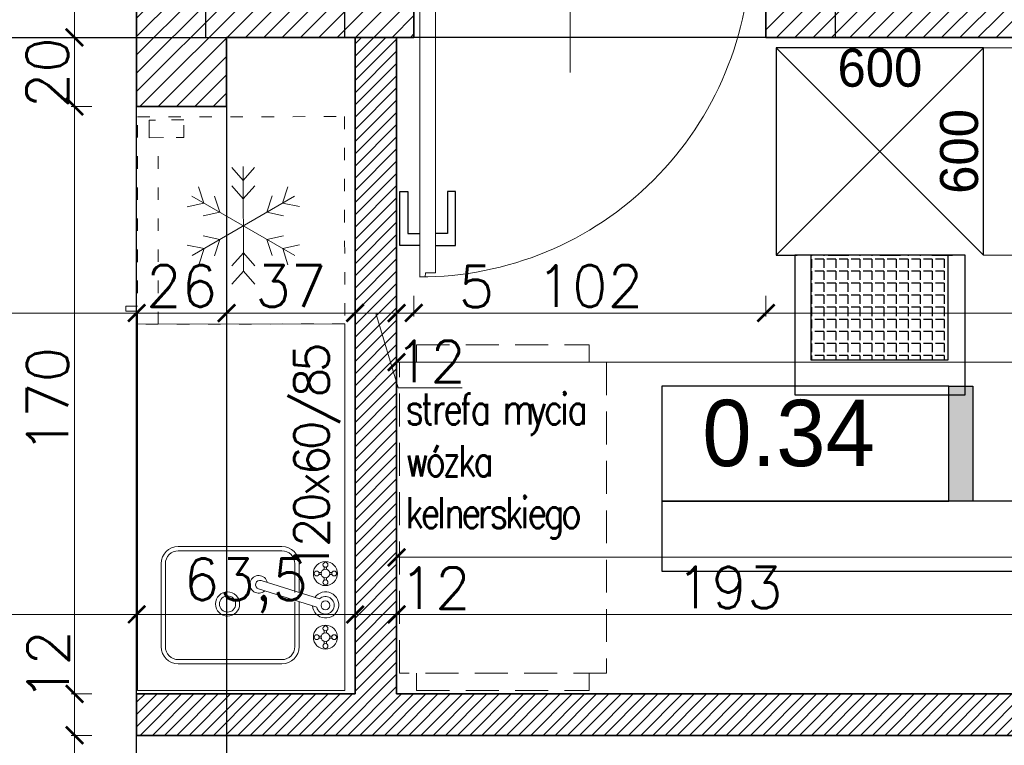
# Model space of a CAD drawing. Header units: millimetres. Extents: x -740 to 33545, y -26688 to 22494.
# Tile 112 of 256: x 9334 to 9620, y 10590 to 10800. Entities that reach past the tile are written whole.
import ezdxf
from ezdxf.lldxf.tags import DXFTag

# ---------------------------------------------------------------- set-up
doc = ezdxf.new("R2010")
doc.units = ezdxf.units.MM
doc.header["$MEASUREMENT"] = 0
doc.linetypes.add('ACAD_ISO03W100', pattern=[30, 12, -18])
doc.linetypes.add('DASHED2', pattern=[9.525, 6.35, -3.175])
doc.layers.get('Defpoints').update_dxf_attribs({"color": 252})
for name, color, linetype in [('_I_EKO_PODKLAD 3', 252, 'Continuous'), ('stolarka', 252, 'Continuous'), ('tabelki opis', 252, 'Continuous')]:
    doc.layers.add(name, color=color, linetype=linetype)
for name, color, linetype, lineweight in [('A_istniejące ściany', 252, 'Continuous', 35), ('A_l.przerywana', 252, 'ICAD_ISO03W100', 9), ('A_opisy', 252, 'Continuous', 15), ('A_projektowane sciany', 252, 'Continuous', 35), ('A_wyposażenie', 252, 'Continuous', 9), ('A_ściany projektowane', 252, 'Continuous', 35), ('l.przerywana', 252, 'ICAD_ISO03W100', 5), ('l.wypełnien', 252, 'Continuous', 5), ('wymiarowanie', 252, 'Continuous', 9)]:
    doc.layers.add(name, color=color, linetype=linetype, lineweight=lineweight)
doc.styles.add('1-100', font='simplex.shx', dxfattribs={"width": 0.8, "height": 15})
doc.styles.add('styl2', font='simplex.shx')
tags = doc.linetypes.add('ICAD_ISO03W100', pattern=[30, 12, -18]).pattern_tags.tags
tags[6:7] = [DXFTag(74, 4), DXFTag(75, 0), DXFTag(340, '0'), DXFTag(46, 1.0), DXFTag(50, 0.0), DXFTag(44, 0.0), DXFTag(45, 0.0)]
tags[4:5] = [DXFTag(74, 4), DXFTag(75, 0), DXFTag(340, '0'), DXFTag(46, 1.0), DXFTag(50, 0.0), DXFTag(44, 0.0), DXFTag(45, 0.0)]
doc.dimstyles.new('Skala 1-50', dxfattribs={"dimtxt": 12, "dimasz": 5, "dimexe": 1, "dimexo": 1, "dimgap": 1.5, "dimtad": 1, "dimdec": 1, "dimrnd": 0.5, "dimtxsty": 'styl2', "dimblk": 'ARCHTICK', "dimcen": 5, "dimadec": 0, "dimazin": 0, "dimtfac": 1, "dimtdec": 1, "dimtmove": 1, "dimatfit": 3, "dimldrblk": 'ARCHTICK', "dimfxl": 0, "dimlwd": -1, "dimlwe": -1, "dimarcsym": 0})
doc.dimstyles.new('Wymiary elementów w mm', dxfattribs={"dimscale": 0.5, "dimtxt": 14, "dimasz": 20, "dimexe": 0, "dimexo": 1, "dimgap": 3, "dimtad": 1, "dimdec": 0, "dimlfac": 10, "dimtxsty": 'Standard', "dimblk": 'OBLIQUE', "dimcen": 5, "dimse1": 1, "dimse2": 1, "dimsd1": 1, "dimsd2": 1, "dimclrd": 256, "dimclre": 256, "dimclrt": 252, "dimadec": 0, "dimazin": 0, "dimtfac": 1, "dimtdec": 0, "dimtmove": 0, "dimatfit": 3, "dimldrblk": 'OBLIQUE', "dimfxl": 0, "dimlwd": -1, "dimlwe": -1, "dimarcsym": 0})

# ---------------------------------------------------------------- blocks, each defined once
blk = doc.blocks.new('A$C176D455E')
at = {"layer": '_I_EKO_PODKLAD 3', "lineweight": 9}
for p, q in [((16.24, 30.32), (12.93, 34.01)), ((16.24, 30.32), (19.55, 34.01)), ((16.24, 25.02), (12.93, 28.71)), ((16.24, 0), (16.24, 30.32)), ((16.24, 25.02), (19.55, 28.71)), ((31.11, 8.58), (1.38, 25.75)), ((1.38, 8.58), (31.11, 25.75)), ((4.85, 23.74), (3.31, 28.45)), ((9.44, 21.09), (7.9, 25.8)), ((23.04, 21.09), (24.58, 25.8)), ((27.64, 23.74), (29.17, 28.45)), ((4.85, 23.74), (0, 22.72)), ((27.64, 23.74), (32.48, 22.72)), ((9.44, 21.09), (4.59, 20.07)), ((23.04, 21.09), (27.89, 20.07)), ((9.44, 13.24), (4.59, 14.26)), ((23.04, 13.24), (27.89, 14.26)), ((4.85, 10.59), (0, 11.61)), ((9.44, 13.24), (7.9, 8.53)), ((23.04, 13.24), (24.58, 8.53)), ((27.64, 10.59), (32.48, 11.61)), ((4.85, 10.59), (3.31, 5.88)), ((16.24, 9.31), (12.93, 5.62)), ((16.24, 9.31), (19.55, 5.62)), ((27.64, 10.59), (29.17, 5.88)), ((16.24, 4.01), (12.93, 0.32)), ((16.24, 4.01), (19.55, 0.32))]:
    blk.add_line(p, q, dxfattribs=at)
blk = doc.blocks.new('A$C740E6856')
at = {"layer": '_I_EKO_PODKLAD 3', "linetype": 'ACAD_ISO03W100', "lineweight": 13, "ltscale": 0.3}
for p, q in [((9.37, 60), (9.37, 6.02)), ((0, 54.74), (3.37, 54.74))]:
    blk.add_line(p, q, dxfattribs=at)
at = {"layer": '_I_EKO_PODKLAD 3', "lineweight": 13}
for p, q in [((3.37, 56.27), (0, 56.27)), ((0, 56.27), (0, 54.74))]:
    blk.add_line(p, q, dxfattribs=at)
at = {"layer": '_I_EKO_PODKLAD 3', "linetype": 'ACAD_ISO03W100', "lineweight": 13, "ltscale": 0.3}
blk.add_lwpolyline([(3.37, 0), (63.37, 0), (63.37, 60), (3.37, 60)], close=True, dxfattribs=at)
at = {"layer": '_I_EKO_PODKLAD 3', "linetype": 'ACAD_ISO03W100', "lineweight": 13, "ltscale": 0.5}
blk.add_lwpolyline([(8.65, 0.91), (6.75, 0.91), (6.75, 6.02), (10.98, 6.02)], dxfattribs=at)
at = {"layer": '_I_EKO_PODKLAD 3', "linetype": 'ACAD_ISO03W100', "lineweight": 13, "ltscale": 0.3}
blk.add_lwpolyline([(14.61, 6.02), (16.85, 6.02), (16.85, 0.91), (11.8, 0.91)], dxfattribs=at)
at = {"layer": '_I_EKO_PODKLAD 3'}
blk.add_blockref('A$C176D455E', (17.78, 14.41), dxfattribs=at)
blk = doc.blocks.new('A$C3D2D7F2A')
at = {"layer": '_I_EKO_PODKLAD 3', "lineweight": 13}
for p, q in [((46.42, 34), (16.42, 34)), ((46.42, 32.75), (16.42, 32.75)), ((11.42, 29), (11.42, 20.67)), ((12.67, 29), (12.67, 20.67)), ((50.17, 5), (50.17, 29)), ((51.42, 5), (51.42, 29)), ((11.42, 18.01), (11.42, 5)), ((12.67, 18.01), (12.67, 5)), ((16.42, 1.25), (46.42, 1.25)), ((16.42, 0), (46.42, 0))]:
    blk.add_line(p, q, dxfattribs=at)
at = {"layer": '_I_EKO_PODKLAD 3', "linetype": 'Continuous', "lineweight": 9}
for p, q in [((2.59, 26.48), (1.91, 26.48)), ((2.6, 25.84), (1.91, 25.84)), ((3.5, 27.37), (3.5, 28.06)), ((4.13, 27.38), (4.13, 28.06)), ((5.03, 26.48), (5.72, 26.48)), ((5.04, 25.84), (5.72, 25.84)), ((3.5, 24.93), (3.5, 24.25)), ((4.13, 24.94), (4.13, 24.25)), ((22.38, 24.12), (5.52, 18.82)), ((6.29, 16.4), (23.15, 21.7)), ((3.5, 8.96), (3.5, 9.65)), ((4.13, 8.97), (4.13, 9.65)), ((2.59, 8.06), (1.91, 8.06)), ((2.6, 7.43), (1.91, 7.43)), ((3.5, 6.52), (3.5, 5.84)), ((4.13, 6.53), (4.13, 5.84)), ((5.03, 8.06), (5.72, 8.06)), ((5.04, 7.43), (5.72, 7.43))]:
    blk.add_line(p, q, dxfattribs=at)
for centre, radius in [((3.81, 26.16), 3.49), ((3.81, 28.7), 0.71), ((1.27, 26.16), 0.71), ((3.81, 26.16), 1.27), ((6.35, 26.16), 0.71), ((3.81, 23.62), 0.71), ((3.81, 16.95), 1.27), ((3.81, 7.74), 3.49), ((3.81, 7.74), 1.27), ((3.81, 10.28), 0.71), ((1.27, 7.74), 0.71), ((3.81, 5.2), 0.71), ((6.35, 7.74), 0.71)]:
    blk.add_circle(centre, radius, dxfattribs=at)
at = {"layer": '_I_EKO_PODKLAD 3', "lineweight": 9}
for radius in [3.5, 2.35]:
    blk.add_circle((32.16, 17.35), radius, dxfattribs=at)
at = {"layer": '_I_EKO_PODKLAD 3', "lineweight": 13}
for centre, radius, start, end in [((16.42, 29), 5, 90, 180), ((16.42, 29), 3.75, 90, 180), ((46.42, 29), 5, 0, 90), ((46.42, 29), 3.75, 0, 90), ((16.42, 5), 5, 180, 270), ((16.42, 5), 3.75, 180, 270), ((46.42, 5), 5, 270, 0), ((46.42, 5), 3.75, 270, 0)]:
    blk.add_arc(centre, radius, start, end, dxfattribs=at)
at = {"layer": '_I_EKO_PODKLAD 3', "linetype": 'Continuous', "lineweight": 9}
for centre, radius, start, end in [((23.13, 23.02), 2.56, 227.2248, 167.6958), ((22.77, 22.91), 1.27, 287.4603, 107.4603), ((3.75, 17.08), 3.79, 34.7933, 355.5589), ((3.81, 16.95), 2.54, 47.8034, 347.2157)]:
    blk.add_arc(centre, radius, start, end, dxfattribs=at)
blk = doc.blocks.new('*D492')
at = {"layer": 'Defpoints', "color": 0}
for p in [(60, 87.63), (0, 84.36), (60, 84.36)]:
    blk.add_point(p, dxfattribs=at)
at = {"layer": '_I_EKO_PODKLAD 3', "color": 252, "ltscale": 0.6, "insert": (30, 94.63), "char_height": 11, "attachment_point": 5}
blk.add_mtext('600', dxfattribs=at)
blk = doc.blocks.new('_Oblique')
at = {"color": 0, "linetype": 'ByBlock', "lineweight": -2}
blk.add_line((-0.5, -0.5), (0.5, 0.5), dxfattribs=at)
blk = doc.blocks.new('*D493')
at = {"layer": 'Defpoints', "color": 0}
for p in [(60, 100.49), (60, 100.49), (60, 40.49)]:
    blk.add_point(p, dxfattribs=at)
at = {"layer": '_I_EKO_PODKLAD 3', "color": 252, "ltscale": 0.6, "insert": (53, 70.49), "char_height": 11, "attachment_point": 5, "rotation": 90}
blk.add_mtext('600', dxfattribs=at)
blk = doc.blocks.new('_ArchTick')
at = {"color": 0, "linetype": 'ByBlock', "const_width": 0.15}
blk.add_lwpolyline([(-0.5, -0.5), (0.5, 0.5)], dxfattribs=at)
blk = doc.blocks.new('*D2230')
at = {"layer": 'Defpoints', "color": 0}
for p in [(9878.23, 10718.85), (9443.47, 10717.39), (9878.23, 10700.5)]:
    blk.add_point(p, dxfattribs=at)
at = {"layer": 'wymiarowanie', "color": 0}
for p, q in [((9443.47, 10705.5), (9443.47, 10699.5)), ((9878.23, 10705.5), (9878.23, 10699.5)), ((9443.47, 10700.5), (9878.23, 10700.5))]:
    blk.add_line(p, q, dxfattribs=at)
at = {"layer": 'wymiarowanie', "color": 0, "xscale": 5, "yscale": 5, "zscale": 5, "rotation": 180}
blk.add_blockref('_ArchTick', (9443.47, 10700.5), dxfattribs=at)
at = {"layer": 'wymiarowanie', "color": 0, "xscale": 5, "yscale": 5, "zscale": 5}
blk.add_blockref('_ArchTick', (9878.23, 10700.5), dxfattribs=at)
at = {"layer": 'wymiarowanie', "color": 0, "insert": (9660.85, 10708.3), "char_height": 12, "attachment_point": 5, "style": 'styl2'}
blk.add_mtext('435', dxfattribs=at)
blk = doc.blocks.new('*D2552')
at = {"layer": 'Defpoints', "color": 0}
for p in [(9266.19, 10737.08), (9368.19, 10737.08), (9368.19, 10714.75)]:
    blk.add_point(p, dxfattribs=at)
at = {"layer": 'wymiarowanie', "color": 0}
for p, q in [((9266.19, 10719.75), (9266.19, 10713.75)), ((9368.19, 10719.75), (9368.19, 10713.75)), ((9266.19, 10714.75), (9368.19, 10714.75))]:
    blk.add_line(p, q, dxfattribs=at)
at = {"layer": 'wymiarowanie', "color": 0, "xscale": 5, "yscale": 5, "zscale": 5, "rotation": 180}
blk.add_blockref('_ArchTick', (9266.19, 10714.75), dxfattribs=at)
at = {"layer": 'wymiarowanie', "color": 0, "xscale": 5, "yscale": 5, "zscale": 5}
blk.add_blockref('_ArchTick', (9368.19, 10714.75), dxfattribs=at)
at = {"layer": 'wymiarowanie', "color": 0, "insert": (9317.19, 10722.55), "char_height": 12, "attachment_point": 5, "style": 'styl2'}
blk.add_mtext('102', dxfattribs=at)
blk = doc.blocks.new('*D2553')
at = {"layer": 'Defpoints', "color": 0}
for p in [(9368.19, 10737.08), (9394.23, 10737.08), (9394.23, 10714.75)]:
    blk.add_point(p, dxfattribs=at)
at = {"layer": 'wymiarowanie', "color": 0}
for p, q in [((9368.19, 10719.75), (9368.19, 10713.75)), ((9394.23, 10719.75), (9394.23, 10713.75)), ((9368.19, 10714.75), (9394.23, 10714.75))]:
    blk.add_line(p, q, dxfattribs=at)
at = {"layer": 'wymiarowanie', "color": 0, "xscale": 5, "yscale": 5, "zscale": 5, "rotation": 180}
blk.add_blockref('_ArchTick', (9368.19, 10714.75), dxfattribs=at)
at = {"layer": 'wymiarowanie', "color": 0, "xscale": 5, "yscale": 5, "zscale": 5}
blk.add_blockref('_ArchTick', (9394.23, 10714.75), dxfattribs=at)
at = {"layer": 'wymiarowanie', "color": 0, "insert": (9381.21, 10722.55), "char_height": 12, "attachment_point": 5, "style": 'styl2'}
blk.add_mtext('26', dxfattribs=at)
blk = doc.blocks.new('*D2554')
at = {"layer": 'Defpoints', "color": 0}
for p in [(9394.23, 10737.08), (9431.47, 10737.08), (9431.47, 10714.75)]:
    blk.add_point(p, dxfattribs=at)
at = {"layer": 'wymiarowanie', "color": 0}
for p, q in [((9394.23, 10719.75), (9394.23, 10713.75)), ((9431.47, 10719.75), (9431.47, 10713.75)), ((9394.23, 10714.75), (9431.47, 10714.75))]:
    blk.add_line(p, q, dxfattribs=at)
at = {"layer": 'wymiarowanie', "color": 0, "xscale": 5, "yscale": 5, "zscale": 5, "rotation": 180}
blk.add_blockref('_ArchTick', (9394.23, 10714.75), dxfattribs=at)
at = {"layer": 'wymiarowanie', "color": 0, "xscale": 5, "yscale": 5, "zscale": 5}
blk.add_blockref('_ArchTick', (9431.47, 10714.75), dxfattribs=at)
at = {"layer": 'wymiarowanie', "color": 0, "insert": (9412.85, 10722.55), "char_height": 12, "attachment_point": 5, "style": 'styl2'}
blk.add_mtext('37', dxfattribs=at)
blk = doc.blocks.new('*D2555')
at = {"layer": 'Defpoints', "color": 0}
for p in [(9431.47, 10737.08), (9443.47, 10737.08), (9443.47, 10714.75)]:
    blk.add_point(p, dxfattribs=at)
at = {"layer": 'wymiarowanie', "color": 0}
for p, q in [((9431.47, 10719.75), (9431.47, 10713.75)), ((9443.47, 10719.75), (9443.47, 10713.75)), ((9431.47, 10714.75), (9443.47, 10714.75)), ((9443.98, 10693.05), (9437.47, 10714.75)), ((9462.5, 10693.05), (9443.98, 10693.05))]:
    blk.add_line(p, q, dxfattribs=at)
at = {"layer": 'wymiarowanie', "color": 0, "xscale": 5, "yscale": 5, "zscale": 5, "rotation": 180}
blk.add_blockref('_ArchTick', (9431.47, 10714.75), dxfattribs=at)
at = {"layer": 'wymiarowanie', "color": 0, "xscale": 5, "yscale": 5, "zscale": 5}
blk.add_blockref('_ArchTick', (9443.47, 10714.75), dxfattribs=at)
at = {"layer": 'wymiarowanie', "color": 0, "insert": (9453.24, 10700.7), "char_height": 12, "attachment_point": 5, "style": 'styl2'}
blk.add_mtext('12', dxfattribs=at)
blk = doc.blocks.new('*D2556')
at = {"layer": 'Defpoints', "color": 0}
for p in [(9443.47, 10737.08), (9448.47, 10737.08), (9448.47, 10714.75)]:
    blk.add_point(p, dxfattribs=at)
at = {"layer": 'wymiarowanie', "color": 0}
for p, q in [((9443.47, 10719.75), (9443.47, 10713.75)), ((9448.47, 10719.75), (9448.47, 10713.75)), ((9443.47, 10714.75), (9448.47, 10714.75)), ((9448.47, 10714.75), (9472.01, 10714.75))]:
    blk.add_line(p, q, dxfattribs=at)
at = {"layer": 'wymiarowanie', "color": 0, "xscale": 5, "yscale": 5, "zscale": 5, "rotation": 180}
blk.add_blockref('_ArchTick', (9443.47, 10714.75), dxfattribs=at)
at = {"layer": 'wymiarowanie', "color": 0, "xscale": 5, "yscale": 5, "zscale": 5}
blk.add_blockref('_ArchTick', (9448.47, 10714.75), dxfattribs=at)
at = {"layer": 'wymiarowanie', "color": 0, "insert": (9466.59, 10722.4), "char_height": 12, "attachment_point": 5, "style": 'styl2'}
blk.add_mtext('5', dxfattribs=at)
blk = doc.blocks.new('*D2557')
at = {"layer": 'Defpoints', "color": 0}
for p in [(9448.47, 10737.08), (9550.47, 10737.08), (9550.47, 10714.75)]:
    blk.add_point(p, dxfattribs=at)
at = {"layer": 'wymiarowanie', "color": 0}
for p, q in [((9448.47, 10719.75), (9448.47, 10713.75)), ((9550.47, 10719.75), (9550.47, 10713.75)), ((9448.47, 10714.75), (9550.47, 10714.75))]:
    blk.add_line(p, q, dxfattribs=at)
at = {"layer": 'wymiarowanie', "color": 0, "xscale": 5, "yscale": 5, "zscale": 5, "rotation": 180}
blk.add_blockref('_ArchTick', (9448.47, 10714.75), dxfattribs=at)
at = {"layer": 'wymiarowanie', "color": 0, "xscale": 5, "yscale": 5, "zscale": 5}
blk.add_blockref('_ArchTick', (9550.47, 10714.75), dxfattribs=at)
at = {"layer": 'wymiarowanie', "color": 0, "insert": (9499.47, 10722.55), "char_height": 12, "attachment_point": 5, "style": 'styl2'}
blk.add_mtext('102', dxfattribs=at)
blk = doc.blocks.new('*D2558')
at = {"layer": 'Defpoints', "color": 0}
for p in [(9550.47, 10737.08), (9731.23, 10737.08), (9731.23, 10714.75)]:
    blk.add_point(p, dxfattribs=at)
at = {"layer": 'wymiarowanie', "color": 0}
for p, q in [((9550.47, 10719.75), (9550.47, 10713.75)), ((9731.23, 10719.75), (9731.23, 10713.75)), ((9550.47, 10714.75), (9731.23, 10714.75))]:
    blk.add_line(p, q, dxfattribs=at)
at = {"layer": 'wymiarowanie', "color": 0, "xscale": 5, "yscale": 5, "zscale": 5, "rotation": 180}
blk.add_blockref('_ArchTick', (9550.47, 10714.75), dxfattribs=at)
at = {"layer": 'wymiarowanie', "color": 0, "xscale": 5, "yscale": 5, "zscale": 5}
blk.add_blockref('_ArchTick', (9731.23, 10714.75), dxfattribs=at)
at = {"layer": 'wymiarowanie', "color": 0, "insert": (9640.85, 10722.55), "char_height": 12, "attachment_point": 5, "style": 'styl2'}
blk.add_mtext('181', dxfattribs=at)
blk = doc.blocks.new('*D2565')
at = {"layer": 'Defpoints', "color": 0}
for p in [(9368.21, 10627.51), (8932.19, 10598.99), (9368.21, 10598.99)]:
    blk.add_point(p, dxfattribs=at)
at = {"layer": 'wymiarowanie', "color": 0}
for p, q in [((8932.19, 10622.51), (8932.19, 10628.51)), ((8932.19, 10627.51), (9368.21, 10627.51)), ((9368.21, 10622.51), (9368.21, 10628.51))]:
    blk.add_line(p, q, dxfattribs=at)
at = {"layer": 'wymiarowanie', "color": 0, "xscale": 5, "yscale": 5, "zscale": 5, "rotation": 180}
blk.add_blockref('_ArchTick', (8932.19, 10627.51), dxfattribs=at)
at = {"layer": 'wymiarowanie', "color": 0, "xscale": 5, "yscale": 5, "zscale": 5}
blk.add_blockref('_ArchTick', (9368.21, 10627.51), dxfattribs=at)
at = {"layer": 'wymiarowanie', "color": 0, "insert": (9150.2, 10635.31), "char_height": 12, "attachment_point": 5, "style": 'styl2'}
blk.add_mtext('436', dxfattribs=at)
blk = doc.blocks.new('*D2566')
at = {"layer": 'Defpoints', "color": 0}
for p in [(9431.47, 10627.51), (9431.47, 10604.93), (9368.21, 10598.99)]:
    blk.add_point(p, dxfattribs=at)
at = {"layer": 'wymiarowanie', "color": 0}
for p, q in [((9368.21, 10622.51), (9368.21, 10628.51)), ((9368.21, 10627.51), (9431.47, 10627.51)), ((9431.47, 10622.51), (9431.47, 10628.51))]:
    blk.add_line(p, q, dxfattribs=at)
at = {"layer": 'wymiarowanie', "color": 0, "xscale": 5, "yscale": 5, "zscale": 5, "rotation": 180}
blk.add_blockref('_ArchTick', (9368.21, 10627.51), dxfattribs=at)
at = {"layer": 'wymiarowanie', "color": 0, "xscale": 5, "yscale": 5, "zscale": 5}
blk.add_blockref('_ArchTick', (9431.47, 10627.51), dxfattribs=at)
at = {"layer": 'wymiarowanie', "color": 0, "insert": (9399.84, 10635.85), "char_height": 12, "attachment_point": 5, "style": 'styl2'}
blk.add_mtext('63,5', dxfattribs=at)
blk = doc.blocks.new('*D2567')
at = {"layer": 'Defpoints', "color": 0}
for p in [(9443.47, 10627.51), (9431.47, 10604.93), (9443.47, 10604.52)]:
    blk.add_point(p, dxfattribs=at)
at = {"layer": 'wymiarowanie', "color": 0}
for p, q in [((9431.47, 10622.51), (9431.47, 10628.51)), ((9431.47, 10627.51), (9443.47, 10627.51)), ((9443.47, 10622.51), (9443.47, 10628.51))]:
    blk.add_line(p, q, dxfattribs=at)
at = {"layer": 'wymiarowanie', "color": 0, "xscale": 5, "yscale": 5, "zscale": 5, "rotation": 180}
blk.add_blockref('_ArchTick', (9431.47, 10627.51), dxfattribs=at)
at = {"layer": 'wymiarowanie', "color": 0, "xscale": 5, "yscale": 5, "zscale": 5}
blk.add_blockref('_ArchTick', (9443.47, 10627.51), dxfattribs=at)
at = {"layer": 'wymiarowanie', "color": 0, "insert": (9454.62, 10635.14), "char_height": 12, "attachment_point": 5, "style": 'styl2'}
blk.add_mtext('12', dxfattribs=at)
blk = doc.blocks.new('*D2568')
at = {"layer": 'Defpoints', "color": 0}
for p in [(9636.23, 10627.51), (9443.47, 10604.52), (9636.23, 10604.52)]:
    blk.add_point(p, dxfattribs=at)
at = {"layer": 'wymiarowanie', "color": 0}
for p, q in [((9443.47, 10622.51), (9443.47, 10628.51)), ((9443.47, 10627.51), (9636.23, 10627.51)), ((9636.23, 10622.51), (9636.23, 10628.51))]:
    blk.add_line(p, q, dxfattribs=at)
at = {"layer": 'wymiarowanie', "color": 0, "xscale": 5, "yscale": 5, "zscale": 5, "rotation": 180}
blk.add_blockref('_ArchTick', (9443.47, 10627.51), dxfattribs=at)
at = {"layer": 'wymiarowanie', "color": 0, "xscale": 5, "yscale": 5, "zscale": 5}
blk.add_blockref('_ArchTick', (9636.23, 10627.51), dxfattribs=at)
at = {"layer": 'wymiarowanie', "color": 0, "insert": (9539.85, 10635.31), "char_height": 12, "attachment_point": 5, "style": 'styl2'}
blk.add_mtext('193', dxfattribs=at)
blk = doc.blocks.new('*D2579')
at = {"layer": 'Defpoints', "color": 0}
for p in [(9443.47, 10644.04), (9443.47, 10627.51), (9748.23, 10627.51)]:
    blk.add_point(p, dxfattribs=at)
at = {"layer": 'wymiarowanie', "color": 0}
for p, q in [((9443.47, 10639.04), (9443.47, 10645.04)), ((9443.47, 10644.04), (9694.08, 10644.04)), ((9748.23, 10644.04), (9723.51, 10644.04)), ((9748.23, 10639.04), (9748.23, 10645.04))]:
    blk.add_line(p, q, dxfattribs=at)
at = {"layer": 'wymiarowanie', "color": 0, "xscale": 5, "yscale": 5, "zscale": 5, "rotation": 180}
blk.add_blockref('_ArchTick', (9443.47, 10644.04), dxfattribs=at)
at = {"layer": 'wymiarowanie', "color": 0, "xscale": 5, "yscale": 5, "zscale": 5}
blk.add_blockref('_ArchTick', (9748.23, 10644.04), dxfattribs=at)
at = {"layer": 'wymiarowanie', "color": 0, "insert": (9708.8, 10651.84), "char_height": 12, "attachment_point": 5, "style": 'styl2'}
blk.add_mtext('305', dxfattribs=at)
blk = doc.blocks.new('*D2713')
at = {"layer": 'Defpoints', "color": 0}
for p in [(9368.19, 10833.52), (9350.2, 10794.52), (9368.19, 10794.52)]:
    blk.add_point(p, dxfattribs=at)
at = {"layer": 'wymiarowanie', "color": 0}
for p, q in [((9355.2, 10833.52), (9349.2, 10833.52)), ((9350.2, 10833.52), (9350.2, 10794.52)), ((9355.2, 10794.52), (9349.2, 10794.52))]:
    blk.add_line(p, q, dxfattribs=at)
at = {"layer": 'wymiarowanie', "color": 0, "xscale": 5, "yscale": 5, "zscale": 5}
for p, rotation in [((9350.2, 10833.52), 90), ((9350.2, 10794.52), 270)]:
    blk.add_blockref('_ArchTick', p, dxfattribs=dict(at, rotation=rotation))
at = {"layer": 'wymiarowanie', "color": 0, "insert": (9342.4, 10814.02), "char_height": 12, "attachment_point": 5, "rotation": 90, "style": 'styl2'}
blk.add_mtext('39', dxfattribs=at)
blk = doc.blocks.new('*D2714')
at = {"layer": 'Defpoints', "color": 0}
for p in [(9368.19, 10794.52), (9350.2, 10774.52), (9368.19, 10774.52)]:
    blk.add_point(p, dxfattribs=at)
at = {"layer": 'wymiarowanie', "color": 0}
for p, q in [((9355.2, 10794.52), (9349.2, 10794.52)), ((9350.2, 10794.52), (9350.2, 10774.52)), ((9355.2, 10774.52), (9349.2, 10774.52))]:
    blk.add_line(p, q, dxfattribs=at)
at = {"layer": 'wymiarowanie', "color": 0, "xscale": 5, "yscale": 5, "zscale": 5}
for p, rotation in [((9350.2, 10794.52), 90), ((9350.2, 10774.52), 270)]:
    blk.add_blockref('_ArchTick', p, dxfattribs=dict(at, rotation=rotation))
at = {"layer": 'wymiarowanie', "color": 0, "insert": (9342.31, 10784.26), "char_height": 12, "attachment_point": 5, "rotation": 90, "style": 'styl2'}
blk.add_mtext('20', dxfattribs=at)
blk = doc.blocks.new('*D2715')
at = {"layer": 'Defpoints', "color": 0}
for p in [(9368.19, 10774.52), (9350.2, 10604.52), (9368.47, 10604.52)]:
    blk.add_point(p, dxfattribs=at)
at = {"layer": 'wymiarowanie', "color": 0}
for p, q in [((9355.2, 10774.52), (9349.2, 10774.52)), ((9350.2, 10774.52), (9350.2, 10604.52)), ((9355.2, 10604.52), (9349.2, 10604.52))]:
    blk.add_line(p, q, dxfattribs=at)
at = {"layer": 'wymiarowanie', "color": 0, "xscale": 5, "yscale": 5, "zscale": 5}
for p, rotation in [((9350.2, 10774.52), 90), ((9350.2, 10604.52), 270)]:
    blk.add_blockref('_ArchTick', p, dxfattribs=dict(at, rotation=rotation))
at = {"layer": 'wymiarowanie', "color": 0, "insert": (9342.4, 10689.52), "char_height": 12, "attachment_point": 5, "rotation": 90, "style": 'styl2'}
blk.add_mtext('170', dxfattribs=at)
blk = doc.blocks.new('*D2716')
at = {"layer": 'Defpoints', "color": 0}
for p in [(9368.47, 10604.52), (9350.2, 10592.52), (9368.19, 10592.52)]:
    blk.add_point(p, dxfattribs=at)
at = {"layer": 'wymiarowanie', "color": 0}
for p, q in [((9355.2, 10604.52), (9349.2, 10604.52)), ((9350.2, 10604.52), (9350.2, 10592.52)), ((9355.2, 10592.52), (9349.2, 10592.52))]:
    blk.add_line(p, q, dxfattribs=at)
at = {"layer": 'wymiarowanie', "color": 0, "xscale": 5, "yscale": 5, "zscale": 5}
for p, rotation in [((9350.2, 10604.52), 90), ((9350.2, 10592.52), 270)]:
    blk.add_blockref('_ArchTick', p, dxfattribs=dict(at, rotation=rotation))
at = {"layer": 'wymiarowanie', "color": 0, "insert": (9342.55, 10612.69), "char_height": 12, "attachment_point": 5, "rotation": 90, "style": 'styl2'}
blk.add_mtext('12', dxfattribs=at)
blk = doc.blocks.new('*D2717')
at = {"layer": 'Defpoints', "color": 0}
for p in [(9368.19, 10592.52), (9350.2, 10422.52), (9368.19, 10422.52)]:
    blk.add_point(p, dxfattribs=at)
at = {"layer": 'wymiarowanie', "color": 0}
for p, q in [((9355.2, 10592.52), (9349.2, 10592.52)), ((9350.2, 10592.52), (9350.2, 10422.52)), ((9355.2, 10422.52), (9349.2, 10422.52))]:
    blk.add_line(p, q, dxfattribs=at)
at = {"layer": 'wymiarowanie', "color": 0, "xscale": 5, "yscale": 5, "zscale": 5}
for p, rotation in [((9350.2, 10592.52), 90), ((9350.2, 10422.52), 270)]:
    blk.add_blockref('_ArchTick', p, dxfattribs=dict(at, rotation=rotation))
at = {"layer": 'wymiarowanie', "color": 0, "insert": (9342.4, 10507.52), "char_height": 12, "attachment_point": 5, "rotation": 90, "style": 'styl2'}
blk.add_mtext('170', dxfattribs=at)
blk = doc.blocks.new('*D2887')
at = {"layer": 'Defpoints', "color": 0}
for p in [(9613.47, 10778.67), (9553.47, 10775.4), (9613.47, 10775.4)]:
    blk.add_point(p, dxfattribs=at)
at = {"layer": '_I_EKO_PODKLAD 3', "color": 252, "insert": (9583.47, 10785.67), "char_height": 11, "attachment_point": 5}
blk.add_mtext('600', dxfattribs=at)
blk = doc.blocks.new('A$C6CC25CC2')
at = {"layer": '_I_EKO_PODKLAD 3'}
h = blk.add_hatch(dxfattribs=at)
h.set_pattern_fill('ANGLE', color=256, scale=0.5, angle=180, style=0)
h.set_pattern_definition([(180, (780.0608, -260.5187), (-4e-16, -3.4925), [2.54, -0.9525]), (270, (780.0608, -260.5187), (3.4925, -6e-16), [2.54, -0.9525])])
h.paths.add_polyline_path([(49.74, 40.49), (10.03, 40.49), (10.03, 10.2), (49.74, 10.2)])
at = {"layer": '_I_EKO_PODKLAD 3', "ltscale": 0.5}
for p, q in [((60, 100.49), (0, 100.49)), ((0, 100.49), (0, 40.49)), ((60, 100.49), (0, 40.49)), ((0, 100.49), (60, 40.49)), ((60, 40.49), (60, 100.49))]:
    blk.add_line(p, q, dxfattribs=at)
at = {"layer": '_I_EKO_PODKLAD 3', "linetype": 'ACAD_ISO03W100', "ltscale": 0.5}
blk.add_line((0, 40.49), (60, 40.49), dxfattribs=at)
at = {"layer": '_I_EKO_PODKLAD 3'}
for points in [[(54.72, 40.49), (5.36, 40.49), (5.36, 0), (54.72, 0)], [(49.74, 40.49), (10.03, 40.49), (10.03, 10.2), (49.74, 10.2)]]:
    blk.add_lwpolyline(points, close=True, dxfattribs=at)
for base, p1, p2, angle, picture, middle in [((60, 87.63), (0, 84.36), (60, 84.36), 0, '*D492', (30, 94.63)), ((60, 100.49), (60, 40.49), (60, 100.49), 90, '*D493', (53, 70.49))]:
    dim = blk.add_linear_dim(base=base, p1=p1, p2=p2, angle=angle, dimstyle='Wymiary elementów w mm', override={"dimtxt": 22}, dxfattribs=at)
    dim.commit()
    dim.dimension.update_dxf_attribs({"geometry": picture, "text_midpoint": middle})

msp = doc.modelspace()

# ---------------------------------------------------------------- hatches: boundary and pattern name
at = {"layer": 'l.wypełnien'}
h = msp.add_hatch(dxfattribs=at)
h.set_pattern_fill('ANSI31', color=256, scale=30, style=0)
h.paths.add_polyline_path([(8887.19, 10284.84), (8887.19, 10539.8), (8932.19, 10539.8), (8932.19, 10402.52), (9059.57, 10402.52), (9368.19, 10402.52), (9394.23, 10402.52), (9416.72, 10402.52), (9416.72, 10359.34), (9405.31, 10359.34), (9376.25, 10359.34), (8932.19, 10359.34), (8932.19, 10284.84)])
h.paths.add_polyline_path([(9871.19, 10801.99), (9871.19, 10791.99), (9878.23, 10791.99), (9890.23, 10791.99), (10052.23, 10791.99), (10052.23, 10564.52), (10066.23, 10564.52), (10066.23, 10706), (10066.23, 10711.93), (10066.23, 10711.98), (10066.23, 10728.73), (10066.23, 10765.23), (10066.23, 10776), (10066.23, 10781.93), (10066.23, 10781.98), (10066.23, 10781.93), (10066.23, 10776), (10066.22, 10776), (10066.23, 10781.93), (10066.23, 10781.98), (10066.23, 10791.99), (10125.49, 10791.99), (10125.49, 10808.08), (10125.49, 10819.93), (10125.49, 10834.32), (10058.81, 10834.32), (9924.19, 10834.32), (9924.19, 10862.32), (9879.19, 10862.32), (9879.19, 10834.32), (9871.19, 10834.32), (9871.19, 10801.99)])
h.paths.add_polyline_path([(9570.47, 10794.52), (9731.23, 10794.52), (9731.23, 10731.52), (9748.23, 10731.52), (9748.23, 10793.99), (9768.19, 10793.99), (9768.19, 10801.99), (9781.19, 10801.99), (9781.19, 10834.32), (9769.78, 10834.32), (9645.19, 10834.32), (9645.19, 10833.52), (9604.19, 10833.52), (9570.47, 10833.52)])
h.paths.add_polyline_path([(9394.23, 10794.52), (9428.47, 10794.52), (9428.47, 10833.52), (9388.19, 10833.52), (9388.19, 10794.52), (9394.23, 10794.52)])
h.paths.add_polyline_path([(9428.47, 10794.52), (9428.47, 10833.52), (9448.47, 10833.52), (9448.47, 10794.52)])
h.paths.add_polyline_path([(9550.47, 10794.52), (9570.47, 10794.52), (9570.47, 10833.52), (9550.47, 10833.52)])
h.paths.add_polyline_path([(9368.19, 10794.52), (9388.19, 10794.52), (9388.19, 10833.52), (9368.19, 10833.52)])
h.paths.add_polyline_path([(9604.19, 10833.52), (9604.19, 10849.32), (9645.19, 10849.32), (9645.19, 10833.52)])
h.paths.add_polyline_path([(9368.19, 10422.52), (9368.19, 10402.52), (9394.23, 10402.52), (9394.23, 10422.52)])
h.paths.add_polyline_path([(9368.19, 10774.52), (9394.23, 10774.52), (9394.23, 10794.52), (9368.19, 10794.52)])
h = msp.add_hatch(dxfattribs=at)
h.set_pattern_fill('ANSI31', color=256, scale=20, style=0)
h.paths.add_polyline_path([(9636.23, 10592.52), (9636.23, 10604.52), (9443.47, 10604.52), (9443.47, 10794.52), (9431.47, 10794.52), (9431.47, 10604.52), (9394.23, 10604.52), (9394.23, 10592.52)])
h.paths.add_polyline_path([(9864.23, 10552.52), (9864.23, 10564.52), (9878.23, 10564.52), (9878.23, 10791.99), (9890.23, 10791.99), (9890.23, 10564.52), (9900.23, 10564.52), (9900.23, 10552.52)])
h.paths.add_polyline_path([(9731.23, 10604.52), (9731.23, 10592.52), (9736.23, 10592.52), (9736.23, 10516.52), (9748.23, 10516.52), (9748.23, 10552.52), (9762.23, 10552.52), (9762.23, 10564.52), (9748.23, 10564.52), (9748.23, 10604.52)])
h.paths.add_polyline_path([(9368.19, 10604.52), (9368.19, 10592.52), (9394.23, 10592.52), (9394.23, 10604.52)])
h.paths.add_polyline_path([(9748.23, 10402.52), (9748.23, 10414.52), (9736.23, 10414.52), (9736.23, 10402.52)])
at = {"layer": 'tabelki opis'}
msp.add_hatch(color=256, dxfattribs=at).paths.add_polyline_path([(9610.43, 10660.32), (9610.43, 10693.58), (9603.47, 10693.58), (9603.47, 10660.32)])

# ---------------------------------------------------------------- linework, layer by layer
at = {"layer": 'A_istniejące ściany'}
for p, q in [((9448.47, 10794.52), (9448.47, 10833.52)), ((9550.47, 10794.52), (9550.47, 10833.52))]:
    msp.add_line(p, q, dxfattribs=at)
for points in [[(9368.19, 10833.52), (9368.19, 10774.52), (9394.23, 10774.52), (9394.23, 10794.52)], [(9394.23, 10794.52), (9448.47, 10794.52)], [(9731.23, 10794.52), (9550.47, 10794.52)]]:
    msp.add_lwpolyline(points, dxfattribs=at)
at = {"layer": 'A_l.przerywana', "lineweight": 30, "ltscale": 0.3}
for points in [[(9246.19, 10794.52), (9388.19, 10794.52), (9388.19, 10833.52), (9246.19, 10833.52)], [(9428.47, 10833.52), (9570.47, 10833.52), (9570.47, 10794.52), (9428.47, 10794.52)]]:
    msp.add_lwpolyline(points, close=True, dxfattribs=at)
at = {"layer": 'A_opisy'}
msp.add_line((9493.72, 10784.32), (9493.72, 10839.32), dxfattribs=at)
at = {"layer": 'A_projektowane sciany'}
msp.add_line((9368.19, 10604.52), (9368.19, 10592.52), dxfattribs=at)
at = {"layer": 'A_wyposażenie', "linetype": 'DASHED2', "ltscale": 1.5}
for p, q in [((9449.28, 10705.5), (9499.28, 10705.5)), ((9449.28, 10705.5), (9499.28, 10705.5)), ((9449.28, 10605.5), (9499.28, 10605.5)), ((9449.28, 10605.5), (9499.28, 10605.5))]:
    msp.add_line(p, q, dxfattribs=at)
at = {"layer": 'A_wyposażenie', "ltscale": 7}
for p, q in [((9449.28, 10700.5), (9449.28, 10705.5)), ((9449.28, 10700.5), (9449.28, 10705.5)), ((9499.28, 10700.5), (9499.28, 10705.5)), ((9499.28, 10700.5), (9499.28, 10705.5)), ((9449.28, 10610.5), (9449.28, 10605.5)), ((9449.28, 10610.5), (9449.28, 10605.5)), ((9499.28, 10605.5), (9499.28, 10610.5)), ((9499.28, 10605.5), (9499.28, 10610.5))]:
    msp.add_line(p, q, dxfattribs=at)
at = {"layer": 'A_wyposażenie', "ltscale": 0.1}
msp.add_lwpolyline([(9711.16, 10731.52), (9728.47, 10731.52), (9728.47, 10791.52), (9613.47, 10791.52), (9613.47, 10731.52), (9711.16, 10731.52)], dxfattribs=at)
at = {"layer": 'A_wyposażenie'}
msp.add_lwpolyline([(9368.47, 10711.52), (9428.52, 10711.6), (9428.47, 10605.52), (9368.47, 10605.52)], close=True, dxfattribs=at)
at = {"layer": 'A_wyposażenie', "linetype": 'DASHED2', "ltscale": 1.5}
msp.add_lwpolyline([(9444.28, 10700.5), (9504.28, 10700.5), (9504.28, 10610.5), (9444.28, 10610.5), (9444.28, 10700.5)], dxfattribs=at)
msp.add_lwpolyline([(9444.28, 10700.5), (9504.28, 10700.5), (9504.28, 10610.5), (9444.28, 10610.5), (9444.28, 10700.5)], dxfattribs=at)
at = {"layer": 'A_ściany projektowane'}
for p, q in [((9431.47, 10794.52), (9431.47, 10604.52)), ((9443.47, 10794.52), (9443.47, 10604.52)), ((9368.19, 10604.52), (9431.47, 10604.52)), ((9443.47, 10604.52), (9636.23, 10604.52)), ((9368.19, 10592.52), (9636.23, 10592.52))]:
    msp.add_line(p, q, dxfattribs=at)
at = {"layer": 'l.przerywana', "lineweight": 30, "ltscale": 0.5}
msp.add_lwpolyline([(9368.19, 10794.52), (9394.23, 10794.52), (9394.23, 10402.52), (9368.19, 10402.52)], close=True, dxfattribs=at)
at = {"layer": 'stolarka', "lineweight": 9}
msp.add_lwpolyline([(9453.01, 10820.95), (9450.22, 10820.95), (9450.22, 10725.18), (9451.72, 10725.19), (9451.9, 10726.34), (9454.75, 10726.34), (9454.75, 10818.65), (9453.01, 10818.65), (9453.01, 10820.95)], dxfattribs=at)
at = {"layer": 'stolarka'}
for points in [[(9450.22, 10734.29), (9444.42, 10734.29), (9444.42, 10749.96), (9446.74, 10749.96), (9446.74, 10737.78), (9450.22, 10737.78)], [(9454.75, 10734.29), (9460.55, 10734.29), (9460.55, 10749.96), (9458.23, 10749.96), (9458.23, 10737.78), (9454.75, 10737.78)]]:
    msp.add_lwpolyline(points, dxfattribs=at)
at = {"layer": 'stolarka', "linetype": 'ICAD_ISO03W100', "lineweight": 13, "ltscale": 0.3}
msp.add_arc((9450.22, 10820.95), 95.77, 269.9469, 359.9997, dxfattribs=at)
at = {"layer": 'tabelki opis'}
for points in [[(9603.47, 10693.58), (9520.31, 10693.58), (9520.31, 10660.32), (9603.47, 10660.32), (9603.47, 10693.58)], [(9520.31, 10640.04), (9685.04, 10640.04), (9685.04, 10660.32), (9520.31, 10660.32), (9520.31, 10640.04)]]:
    msp.add_lwpolyline(points, dxfattribs=at)
msp.add_lwpolyline([(9610.43, 10660.32), (9603.47, 10660.32), (9603.47, 10693.58), (9610.43, 10693.58)], close=True, dxfattribs=at)

# ---------------------------------------------------------------- block references
at = {"layer": 'A_wyposażenie'}
msp.add_blockref('A$C6CC25CC2', (9553.47, 10691.03), dxfattribs=at)
at = {"layer": 'A_wyposażenie', "xscale": -1.000000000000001, "rotation": 180.0766884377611}
msp.add_blockref('A$C740E6856', (9365.02, 10771.51), dxfattribs=at)
at = {"layer": 'A_wyposażenie', "xscale": -1}
msp.add_blockref('A$C3D2D7F2A', (9426.68, 10613.19), dxfattribs=at)

# ---------------------------------------------------------------- texts
at = {"layer": '_I_EKO_PODKLAD 3', "ltscale": 0.15, "insert": (9446.08, 10670.48), "char_height": 9, "width": 263.1314, "attachment_point": 4, "style": '1-100'}
msp.add_mtext('{\\T0.8;strefa mycia\\Pwózka \\Pkelnerskiego}', dxfattribs=at)
at = {"layer": '_I_EKO_PODKLAD 3', "color": 252, "ltscale": 0.15, "insert": (9446.08, 10670.48), "char_height": 9, "width": 263.1314, "attachment_point": 4, "style": '1-100'}
msp.add_mtext('{\\T0.8;strefa mycia\\Pwózka \\Pkelnerskiego}', dxfattribs=at)
at = {"layer": 'A_wyposażenie', "insert": (9427.17, 10704.93), "char_height": 10, "width": 904.8, "attachment_point": 9, "rotation": 90}
msp.add_mtext('{\\Fsimplex8|c238;\\T0.75;120x60/85}', dxfattribs=at)
at = {"layer": 'tabelki opis', "attachment_point": 1}
for s, insert, char_height, width in [('\\pi51.43296;{\\fCentury Gothic|b0|i1|c238|p34;KUCHNIA}', (9077.83, 10751.41), 10.24, 164.736), ('{\\fCentury Gothic|b0|i0|c238|p34;0.34}', (9532.03, 10689.63), 19.2, 56.7)]:
    msp.add_mtext(s, dxfattribs=dict(at, insert=insert, char_height=char_height, width=width))
at = {"layer": 'wymiarowanie', "char_height": 12, "width": 621.5287, "attachment_point": 1}
for s, insert in [('\\pi621.52874;{\\fCentury Gothic|b0|i0|c238|p34;}\\P{\\fCentury Gothic|b0|i0|c238|p34;Daszek szklany systemowy o wym. 200 x 120 cm wykonany ze szkła }{\\fCentury Gothic|b0|i0|c238|p34;bezpiecznego 6.6.3 ESG/VSG}\\P{\\fCentury Gothic|b0|i0|c238|p34;mocowany na wspornikach w konstrukcji stalowej }\\P{\\fCentury Gothic|b0|i0|c238|p34;ocynkowancy i malowanych proszkowo w kolorze RAL 7016}', (2065.54, 10895.53)), ('\\pi202.60874;{\\fCentury Gothic|b0|i0|c238|p34;Pokrycie dachowe projektowana blachodachówka}\\P\\pi470.78474;{\\fCentury Gothic|b0|i0|c238|p34;w kolorze RAL 7016}', (5416.61, 10685.24))]:
    msp.add_mtext(s, dxfattribs=dict(at, insert=insert))

# ---------------------------------------------------------------- dimensions: what is measured, and where the dimension line sits
at = {"layer": '_I_EKO_PODKLAD 3'}
dim = msp.add_linear_dim(base=(9613.47, 10778.67), p1=(9553.47, 10775.4), p2=(9613.47, 10775.4), angle=0, dimstyle='Wymiary elementów w mm', override={"dimtxt": 22}, dxfattribs=at)
dim.commit()
dim.dimension.update_dxf_attribs({"geometry": '*D2887', "text_midpoint": (9583.47, 10785.67)})
at = {"layer": 'wymiarowanie'}
for base, p1, p2, picture, middle in [((9350.2, 10794.52), (9368.19, 10833.52), (9368.19, 10794.52), '*D2713', (9342.4, 10814.02)), ((9350.2, 10604.52), (9368.19, 10774.52), (9368.47, 10604.52), '*D2715', (9342.4, 10689.52)), ((9350.2, 10422.52), (9368.19, 10592.52), (9368.19, 10422.52), '*D2717', (9342.4, 10507.52))]:
    dim = msp.add_linear_dim(base=base, p1=p1, p2=p2, angle=90, dimstyle='Skala 1-50', dxfattribs=at)
    dim.commit()
    dim.dimension.update_dxf_attribs({"geometry": picture, "text_midpoint": middle})
for base, p1, p2, picture, middle in [((9350.2, 10774.52), (9368.19, 10794.52), (9368.19, 10774.52), '*D2714', (9350.11, 10784.26)), ((9350.2, 10592.52), (9368.47, 10604.52), (9368.19, 10592.52), '*D2716', (9350.2, 10612.69))]:
    dim = msp.add_linear_dim(base=base, p1=p1, p2=p2, angle=90, dimstyle='Skala 1-50', dxfattribs=at)
    dim.commit()
    dim.dimension.update_dxf_attribs({"geometry": picture, "text_midpoint": middle, "dimtype": 160})
for base, p1, p2, picture, middle in [((9368.19, 10714.75), (9266.19, 10737.08), (9368.19, 10737.08), '*D2552', (9317.19, 10722.55)), ((9394.23, 10714.75), (9368.19, 10737.08), (9394.23, 10737.08), '*D2553', (9381.21, 10722.55)), ((9431.47, 10714.75), (9394.23, 10737.08), (9431.47, 10737.08), '*D2554', (9412.85, 10722.55)), ((9443.47, 10714.75), (9431.47, 10737.08), (9443.47, 10737.08), '*D2555', (9445.48, 10700.7)), ((9550.47, 10714.75), (9448.47, 10737.08), (9550.47, 10737.08), '*D2557', (9499.47, 10722.55)), ((9731.23, 10714.75), (9550.47, 10737.08), (9731.23, 10737.08), '*D2558', (9640.85, 10722.55)), ((9878.23, 10700.5), (9443.47, 10717.39), (9878.23, 10718.85), '*D2230', (9660.85, 10708.3)), ((9431.47, 10627.51), (9368.21, 10598.99), (9431.47, 10604.93), '*D2566', (9399.84, 10635.85)), ((9368.21, 10627.51), (8932.19, 10598.99), (9368.21, 10598.99), '*D2565', (9150.2, 10635.31)), ((9636.23, 10627.51), (9443.47, 10604.52), (9636.23, 10604.52), '*D2568', (9539.85, 10635.31))]:
    dim = msp.add_linear_dim(base=base, p1=p1, p2=p2, dimstyle='Skala 1-50', dxfattribs=at)
    dim.commit()
    dim.dimension.update_dxf_attribs({"geometry": picture, "text_midpoint": middle})
for base, p1, p2, picture, middle in [((9448.47, 10714.75), (9443.47, 10737.08), (9448.47, 10737.08), '*D2556', (9466.59, 10714.75)), ((9443.47, 10644.04), (9748.23, 10627.51), (9443.47, 10627.51), '*D2579', (9708.8, 10644.04)), ((9443.47, 10627.51), (9431.47, 10604.93), (9443.47, 10604.52), '*D2567', (9454.62, 10627.49))]:
    dim = msp.add_linear_dim(base=base, p1=p1, p2=p2, dimstyle='Skala 1-50', dxfattribs=at)
    dim.commit()
    dim.dimension.update_dxf_attribs({"geometry": picture, "text_midpoint": middle, "dimtype": 160})

doc.saveas('drawing.dxf')
